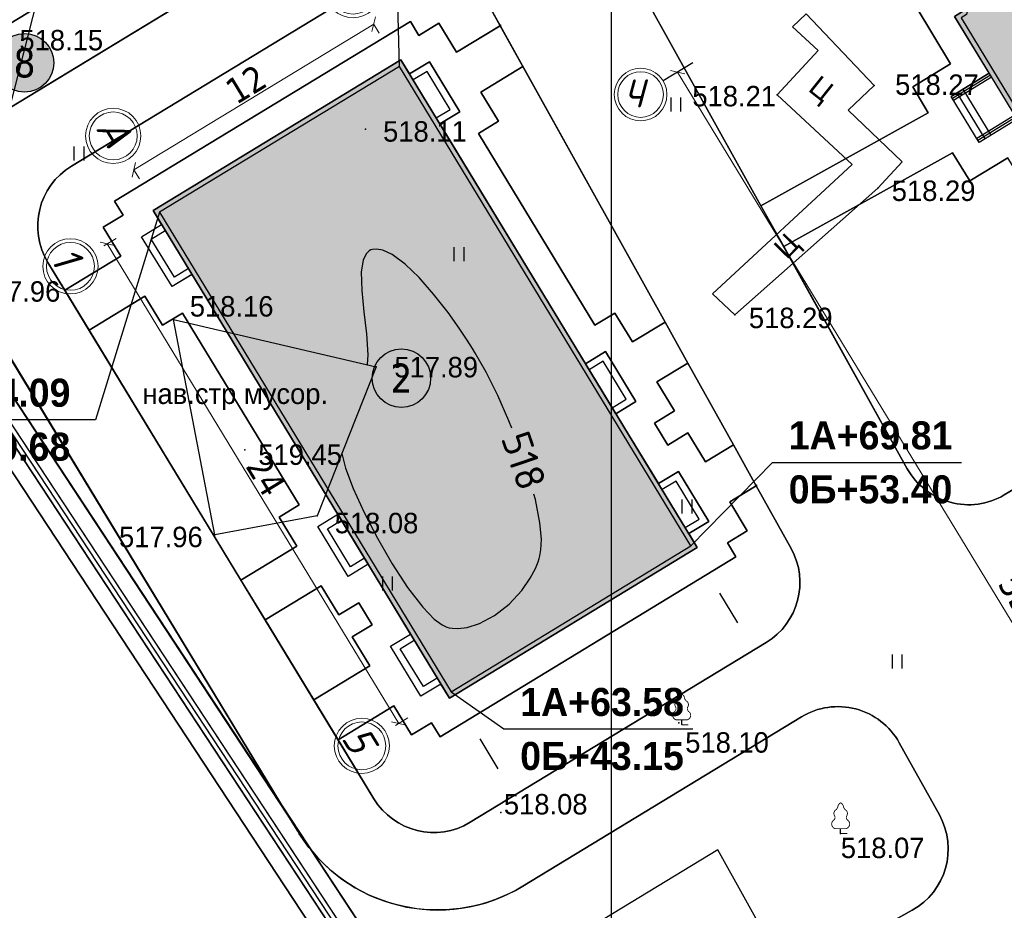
# Model space of a CAD drawing. Header units: millimetres. Extents: x 767170 to 66149698, y -983507 to 2493658.
# Tile 149 of 256: x 2334117 to 2376220, y -603417 to -565328. Entities that reach past the tile are written whole.
import ezdxf
from ezdxf.enums import TextEntityAlignment as Align

# ---------------------------------------------------------------- set-up
doc = ezdxf.new("R2010")
doc.units = ezdxf.units.MM
for name, pattern in [('Д_ТРОТ_ТРУБА', [3, 1.5, -1.5]), ('ДОРОГИ_СТРОЯЩ', [9, 8, -1]), ('Контура низ откосов  Штриховая 0.1-0.5 - - - - - - -', [0.6, 0.1, -0.5])]:
    doc.linetypes.add(name, pattern=pattern)
for name, color, linetype in [('(004) Точки рельефа', 7, 'Continuous'), ('(022) Возд. Линии', 7, 'Continuous'), ('(025) Дорога', 7, 'Continuous'), ('(036) Растительность', 7, 'Continuous'), ('(038) Деревья', 7, 'Continuous'), ('(039) Земля', 7, 'Continuous'), ('(040) Ограда', 7, 'Continuous'), ('A_STROYSETKA', 5, 'Continuous'), ('C-TOPO-MAJR', 9, 'Continuous'), ('G_KOORD', 7, 'Continuous'), ('GLUXOY OG', 7, 'Continuous'), ('os', 3, 'Continuous')]:
    doc.layers.add(name, color=color, linetype=linetype)
doc.layers.add('(032) Горизонтали утолщенные', color=32, linetype='Continuous', lineweight=30)
doc.styles.add('BLACK', font='tahomabd.ttf')
doc.styles.add('BM-431', font='txt')
doc.styles.add('D-431', font='txt')
doc.styles.add('FAYZXON', font='GOTHICB.TTF')
doc.styles.get("Standard").update_dxf_attribs({"font": 'isocpeui.ttf'})
doc.styles.add('Tahoma', font='tahoma.ttf')
doc.styles.add('СПДС', font='isocpeur.ttf')
doc.linetypes.add('ОГРАДА_БЕТ', pattern='A,4,["|",Standard,S=0.8,R=0,X=0,Y=-0.8],4', length=8)
doc.linetypes.add('ОГРАДА_ГЛИН', pattern='A,4,["|",Standard,S=0.8,R=0,X=0,Y=-0.8],0.5,["|",Standard,S=0.8,R=0,X=0,Y=-0.8],3.5', length=8)
doc.dimstyles.new('genplan dimension', dxfattribs={"dimtxt": 1100, "dimasz": 450, "dimexe": 450, "dimexo": 0, "dimgap": 80, "dimtad": 1, "dimlfac": 0.001, "dimtxsty": 'BLACK', "dimblk": 'OBLIQUE', "dimcen": 0, "dimclrd": 186, "dimclre": 186, "dimclrt": 186, "dimadec": 1, "dimazin": 0, "dimtfac": 1, "dimtmove": 0, "dimatfit": 3, "dimldrblk": 'OBLIQUE', "dimfxl": 1, "dimlwd": 9, "dimlwe": 9, "dimarcsym": 0})

# ---------------------------------------------------------------- blocks, each defined once
blk = doc.blocks.new('I04010')
for p, q in [((-0.412273, 0.007146), (-0.412273, 1.207146)), ((0.387727, 1.207146), (0.387727, 0.007146))]:
    blk.add_line(p, q)
blk = doc.blocks.new('karagach-flat-53-flat-1')
at = {"layer": '(038) Деревья', "const_width": 0.0375}
for points in [[(0, 1.312, 0.246034), (-0.117, 1.159, 0.489079)], [(0, 1.312, -0.246034), (0.117, 1.159, -0.489079)], [(-0.208, 1.009, 0.430853), (-0.255, 0.753, 0.548276)], [(-0.208, 1.009, 0.181567), (-0.117, 1.159, 0.303004)], [(0.208, 1.009, -0.181567), (0.117, 1.159, -0.303004)], [(0.208, 1.009, -0.430853), (0.255, 0.753, -0.548276)], [(-0.315, 0.559, 0.626949), (-0.218, 0.206, 0.702465)], [(-0.315, 0.559, 0.383603), (-0.255, 0.753, 0.352912)], [(0.315, 0.559, -0.626949), (0.218, 0.206, -0.702465)], [(0.315, 0.559, -0.383603), (0.255, 0.753, -0.352912)]]:
    blk.add_lwpolyline(points, format="xyb", dxfattribs=at)
for points in [[(0, 0.206), (-0.218, 0.206)], [(0, 0), (0, 0.206)], [(0, 0.206), (0.218, 0.206)], [(0, 0), (0.281, 0)]]:
    blk.add_lwpolyline(points, dxfattribs=at)
at = {"layer": '(038) Деревья'}
blk.add_lwpolyline([(0, 0), (0, 0.206)], dxfattribs=at)
blk = doc.blocks.new('karagach-flat-52-flat-1')
at = {"layer": '(038) Деревья', "const_width": 0.0375}
for points in [[(0, 1.312, 0.246034), (-0.117, 1.159, 0.489079)], [(0, 1.312, -0.246034), (0.117, 1.159, -0.489079)], [(-0.208, 1.009, 0.430853), (-0.255, 0.753, 0.548276)], [(-0.208, 1.009, 0.181567), (-0.117, 1.159, 0.303004)], [(0.208, 1.009, -0.181567), (0.117, 1.159, -0.303004)], [(0.208, 1.009, -0.430853), (0.255, 0.753, -0.548276)], [(-0.315, 0.559, 0.626949), (-0.218, 0.206, 0.702465)], [(-0.315, 0.559, 0.383603), (-0.255, 0.753, 0.352912)], [(0.315, 0.559, -0.626949), (0.218, 0.206, -0.702465)], [(0.315, 0.559, -0.383603), (0.255, 0.753, -0.352912)]]:
    blk.add_lwpolyline(points, format="xyb", dxfattribs=at)
for points in [[(0, 0.206), (-0.218, 0.206)], [(0, 0), (0, 0.206)], [(0, 0.206), (0.218, 0.206)], [(0, 0), (0.281, 0)]]:
    blk.add_lwpolyline(points, dxfattribs=at)
at = {"layer": '(038) Деревья'}
blk.add_lwpolyline([(0, 0), (0, 0.206)], dxfattribs=at)
blk = doc.blocks.new('Topo Xos')
at = {"layer": '(004) Точки рельефа', "color": 7, "linetype": 'ByBlock', "lineweight": -2, "transparency": 16777216}
for p in [(-82.097, 3.465), (-86.246, 3.077), (-103.853, 1.603), (-81.945, -0.925), (-112.055, -6.542), (-88.064, -6.33), (-103.393, -8.557), (-109.004, -12.114), (-105.92, -14.939), (-110.293, -15.748), (-90.455, -23.781), (-98.059, -27.623), (-83.532, -28.519)]:
    blk.add_point(p, dxfattribs=at)
at = {"layer": '(025) Дорога', "linetype": 'Д_ТРОТ_ТРУБА', "ltscale": 600, "transparency": 16777216, "flags": 128}
for points in [[(-83.038, 0.092), (-86.246, 3.077), (-84.491, 4.963), (-85.586, 5.982), (-85.009, 6.537), (-82.097, 3.465), (-83.21, 2.41), (-80.905, 0.209), (-81.945, -0.925)], [(-88.064, -6.33), (-89.011, -5.434), (-83.038, 0.092)], [(-88.064, -6.33), (-81.945, -0.925), (-81.947, -0.923)]]:
    blk.add_lwpolyline(points, dxfattribs=at)
at = {"layer": '(032) Горизонтали утолщенные', "color": 32, "linetype": 'Continuous', "lineweight": 30, "ltscale": 600, "transparency": 16777216}
blk.add_lwpolyline([(-104.861, -12.266), (-104.702, -12.895), (-104.371, -13.762), (-103.905, -14.786), (-103.338, -15.887), (-102.708, -16.984), (-102.05, -17.996), (-101.4, -18.844), (-100.91, -19.349), (-100.573, -19.6), (-100.366, -19.697), (-100.269, -19.723), (-100.146, -19.741), (-99.895, -19.751), (-99.506, -19.706), (-98.979, -19.544), (-98.327, -19.197), (-97.713, -18.716), (-97.169, -18.13), (-96.806, -17.606), (-96.587, -17.189), (-96.47, -16.904), (-96.421, -16.76), (-96.389, -16.643), (-96.346, -16.382), (-96.33, -15.931), (-96.392, -15.231), (-96.586, -14.234), (-96.65, -14.004)], dxfattribs=at)
at = {"layer": '(039) Земля', "linetype": 'Контура низ откосов  Штриховая 0.1-0.5 - - - - - - -', "ltscale": 600, "transparency": 16777216, "flags": 128}
blk.add_lwpolyline([(-112.055, -6.542), (-103.393, -8.557), (-105.92, -14.939), (-110.293, -15.748), (-112.055, -6.542)], dxfattribs=at)
at = {"layer": '(040) Ограда', "ltscale": 600, "transparency": 16777216, "flags": 128}
blk.add_lwpolyline([(7.06, 105.873), (2.797, 103.255), (11.659, 86.823), (-65.034, 40.217), (-128.016, 1.963), (-48.288, -119.227), (-43.67, -125.768)], dxfattribs=at)
at = {"layer": '(040) Ограда', "linetype": 'ОГРАДА_БЕТ', "ltscale": 600, "transparency": 16777216, "flags": 128}
blk.add_lwpolyline([(7.61, 105.742), (3.328, 103.112), (12.191, 86.678), (-64.827, 39.875), (-127.454, 1.836), (-47.958, -119.002), (-43.344, -125.537)], dxfattribs=at)
at = {"layer": 'os', "color": 0, "ltscale": 600, "transparency": 16777216}
for p, q in [((-88.708, -18.245), (-87.937, -19.515)), ((-98.963, -24.477), (-98.192, -25.747))]:
    blk.add_line(p, q, dxfattribs=at)
at = {"layer": '(022) Возд. Линии', "transparency": 16777216}
for name, p in [('karagach-flat-53-flat-1', (-90.33, -23.868)), ('karagach-flat-52-flat-1', (-83.532, -28.519))]:
    blk.add_blockref(name, p, dxfattribs=at)
at = {"layer": '(036) Растительность', "linetype": 'Continuous', "transparency": 16777216, "xscale": 0.5, "yscale": 0.5, "zscale": 0.5}
for p in [(-90.574, 2.355), (-116.095, 0.255), (-99.846, -4.042), (-90.096, -14.832), (-102.903, -18.129), (-81.109, -21.471)]:
    blk.add_blockref('I04010', p, dxfattribs=at)
at = {"layer": '(004) Точки рельефа', "linetype": 'ByBlock', "transparency": 16777216, "char_height": 0.875, "attachment_point": 4, "style": 'D-431'}
for s, insert in [('518.15', (-118.649, 5.405)), ('518.27', (-81.204, 3.5)), ('518.21', (-89.874, 3.01)), ('518.11', (-103.098, 1.501)), ('518.29', (-81.347, -1.036)), ('517.96', (-120.48, -5.343)), ('518.16', (-111.363, -5.98)), ('518.29', (-87.457, -6.475)), ('517.89', (-102.616, -8.581)), ('519.45', (-108.436, -12.323)), ('518.08', (-105.169, -15.248)), ('517.96', (-114.389, -15.843)), ('518.10', (-90.179, -24.631)), ('518.08', (-97.934, -27.273)), ('518.07', (-83.525, -29.14))]:
    blk.add_mtext(s, dxfattribs=dict(at, insert=insert))
at = {"layer": '(025) Дорога', "linetype": 'ДОРОГИ_СТРОЯЩ', "transparency": 16777216, "style": 'BM-431'}
for rotation, p in [(321.4892, (-84.963, 3.269)), (45.4202, (-85.842, -3.996))]:
    blk.add_text('Ц', height=0.875, rotation=rotation, dxfattribs=at).set_placement(p)
at = {"layer": '(039) Земля', "linetype": 'Continuous', "transparency": 16777216, "style": 'BM-431'}
blk.add_text('нав.стр мусор.', height=0.875, dxfattribs=at).set_placement((-113.39, -10.15))
at = {"layer": 'C-TOPO-MAJR', "color": 32, "linetype": 'Continuous', "lineweight": 30, "transparency": 16777216, "insert": (-97.08, -12.577), "char_height": 1.25, "width": 2.14625, "attachment_point": 5, "rotation": 288.7274, "style": 'СПДС', "bg_fill": 3, "box_fill_scale": 1.254, "bg_fill_color": 256, "bg_fill_true_color": 13158600, "bg_fill_transparency": 0}
blk.add_mtext('518', dxfattribs=at)
at = {"layer": '(032) Горизонтали утолщенные', "color": 32, "linetype": 'Continuous', "lineweight": 30, "ltscale": 600, "transparency": 16777216}
blk.add_lwpolyline([(-97.597, -11.179), (-97.717, -10.875), (-98.197, -9.787), (-98.69, -8.795), (-99.171, -7.943), (-99.277, -7.771), (-99.496, -7.425), (-99.84, -6.908), (-100.32, -6.236), (-100.938, -5.446), (-101.556, -4.747), (-102.155, -4.173), (-102.712, -3.761), (-103.114, -3.571), (-103.383, -3.522), (-103.544, -3.539), (-103.619, -3.562), (-103.697, -3.603), (-103.826, -3.723), (-103.955, -3.994), (-104.031, -4.497), (-104.011, -5.296), (-103.918, -6.207), (-103.811, -7.15), (-103.749, -8.044), (-103.772, -8.468)], dxfattribs=at)
blk = doc.blocks.new('KOORDINIR')
at = {"color": 0}
for tag, p in [('Y', (0, 1.2)), ('X', (0, -3.8))]:
    blk.add_attdef(tag, p, '', height=2.6, dxfattribs=at)
blk = doc.blocks.new('_Oblique')
at = {"color": 0, "linetype": 'ByBlock', "lineweight": -2}
blk.add_line((-0.5, -0.5), (0.5, 0.5), dxfattribs=at)
blk = doc.blocks.new('*D1905')
at = {"color": 186, "lineweight": 9, "transparency": 16777216}
for p, q in [((-59597, -8107), (-59999, -8351)), ((-59614, -8118), (-30888, -55389)), ((-30742, -55300), (-31273, -55623))]:
    blk.add_line(p, q, dxfattribs=at)
at = {"color": 186, "lineweight": 9, "transparency": 16777216, "xscale": 450, "yscale": 450, "zscale": 450}
for p, rotation in [((-59614, -8118), 121.2865699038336), ((-30888, -55389), 301.2865699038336)]:
    blk.add_blockref('_Oblique', p, dxfattribs=dict(at, rotation=rotation))
at = {"color": 186, "transparency": 16777216, "insert": (-44586, -31349), "char_height": 1100, "attachment_point": 5, "rotation": 301.2866, "style": 'BLACK'}
blk.add_mtext('55,32', dxfattribs=at)
blk = doc.blocks.new('*D291')
at = {"color": 186, "lineweight": 9, "transparency": 16777216}
for p, q in [((2205660, -665699), (2205660, -665083)), ((2229660, -665699), (2229660, -665083)), ((2229660, -665533), (2205660, -665533))]:
    blk.add_line(p, q, dxfattribs=at)
at = {"color": 186, "lineweight": 9, "transparency": 16777216, "xscale": 450, "yscale": 450, "zscale": 450, "rotation": 180}
blk.add_blockref('_Oblique', (2205660, -665533), dxfattribs=at)
at = {"color": 186, "lineweight": 9, "transparency": 16777216, "xscale": 450, "yscale": 450, "zscale": 450}
blk.add_blockref('_Oblique', (2229660, -665533), dxfattribs=at)
at = {"color": 186, "transparency": 16777216, "insert": (2217660, -664891), "char_height": 1100, "attachment_point": 5, "style": 'BLACK'}
blk.add_mtext('24', dxfattribs=at)
blk = doc.blocks.new('*D292')
at = {"color": 186, "lineweight": 9, "transparency": 16777216}
for p, q in [((2203535, -650919), (2203996, -650919)), ((2203546, -650919), (2203546, -662919)), ((2203535, -662919), (2203996, -662919))]:
    blk.add_line(p, q, dxfattribs=at)
at = {"color": 186, "lineweight": 9, "transparency": 16777216, "xscale": 450, "yscale": 450, "zscale": 450}
for p, rotation in [((2203546, -650919), 90), ((2203546, -662919), 270)]:
    blk.add_blockref('_Oblique', p, dxfattribs=dict(at, rotation=rotation))
at = {"color": 186, "transparency": 16777216, "insert": (2202905, -656919), "char_height": 1100, "attachment_point": 5, "rotation": 90, "style": 'BLACK'}
blk.add_mtext('12', dxfattribs=at)
blk = doc.blocks.new('Eksplikatsia')
h = blk.add_hatch(color=2)
h.dxf.hatch_style = 1
edge = h.paths.add_edge_path()
edge.add_arc((0, 0), 1250, 0, 360)
at = {"lineweight": 30}
blk.add_circle((0, 0), 1250, dxfattribs=at)
at = {"color": 1}
blk.add_attdef('№', text='', height=1250, dxfattribs=at).set_placement((0, 0), align=Align.MIDDLE_CENTER)
blk = doc.blocks.new('A$Cccaa34c6')
at = {"layer": 'A_STROYSETKA', "linetype": 'Continuous'}
blk.add_line((50000, 250000), (50000, -7850.6), dxfattribs=at)
blk = doc.blocks.new('A$C2cdd6916')
h = blk.add_hatch(color=1)
h.dxf.hatch_style = 1
h.paths.add_polyline_path([(16401.238, -4652.593), (12042.877, -7301.119), (10692.648, -5079.21), (11718.144, -4456.027), (9225.414, -354.04), (9994.537, 113.347), (7294.079, 4557.166), (6524.956, 4089.779), (4032.226, 8191.765), (3006.729, 7568.583), (1656.5, 9790.492), (26610.253, 24954.602), (28168.21, 22390.86), (31159.242, 24208.476), (35090.313, 26597.342), (27092.803, 39757.883), (26750.971, 39550.156), (23865.782, 40254.206), (20705.813, 41025.308), (19934.711, 37865.339), (16774.743, 38636.441), (16003.641, 35476.472), (12843.672, 36247.575), (12072.57, 33087.606), (8912.601, 33858.708), (8141.499, 30698.739), (4981.531, 31469.841), (4210.429, 28309.873), (1050.46, 29080.975), (279.358, 25921.006), (-2880.611, 26692.108), (-3651.713, 23532.14), (-4355.763, 20646.951), (-16319.891, 13376.488), (-19205.079, 14080.537), (-22365.048, 14851.639), (-23136.15, 11691.671), (-26296.119, 12462.773), (-27067.221, 9302.804), (-30227.189, 10073.906), (-30998.291, 6913.938), (-34158.26, 7685.04), (-34929.362, 4525.071), (-38089.331, 5296.173), (-38860.433, 2136.205), (-42020.401, 2907.307), (-42791.503, -252.662), (-45951.472, 518.44), (-46722.574, -2641.528), (-47426.624, -5526.717), (-47768.456, -5734.445), (-39770.946, -18894.986), (-32848.844, -14688.503), (-34406.8, -12124.761), (-9453.047, 3039.348), (-8102.818, 817.438), (-9128.315, 194.256), (-6635.585, -3907.731), (-7404.707, -4375.118), (-4704.249, -8818.937), (-3935.127, -8351.55), (-1442.396, -12453.537), (-416.9, -11830.354), (933.329, -14052.264), (-3425.032, -16700.79), (-1867.075, -19264.531), (-17591.358, -28819.998), (-15929.538, -31554.655), (-15758.622, -31450.792), (-14927.712, -32818.121), (-15440.46, -33129.712), (-13674.776, -36035.286), (-13162.028, -35723.695), (-12331.118, -37091.024), (-12502.034, -37194.887), (-12294.306, -37536.72), (-10840.214, -39929.545), (952.998, -32762.946), (1160.726, -33104.778), (5091.797, -30715.911), (5507.252, -31399.576), (10207.445, -28543.322), (9791.99, -27859.658), (12013.899, -26509.429), (12844.81, -27876.758), (18826.874, -24241.526), (17995.963, -22874.197), (20217.873, -21523.968), (20633.328, -22207.633), (25333.521, -19351.379), (24918.066, -18667.715), (28849.137, -16278.848), (28641.409, -15937.016), (40434.621, -8770.416), (38772.801, -6035.759), (38601.885, -6139.622), (37770.975, -4772.293), (38283.723, -4460.702), (36518.039, -1555.128), (36005.291, -1866.719), (35174.381, -499.39), (35345.297, -395.527), (35137.569, -53.694), (33683.477, 2339.131), (17959.194, -7216.335)])
for p, q in [((-46288.397, -8169.999), (-47912.101, -9156.705)), ((-46717.667, -11122.24), (-47912.101, -9156.705)), ((-46461.293, -10966.445), (-47655.726, -9000.909)), ((-46204.919, -10810.649), (-47399.352, -8845.114)), ((-45093.964, -10135.535), (-46717.667, -11122.24))]:
    blk.add_line(p, q)
at = {"color": 1}
for p, q in [((-46236.466, -8255.457), (-47860.169, -9242.163)), ((-46184.534, -8340.915), (-47808.237, -9327.621)), ((-45197.828, -9964.619), (-46821.531, -10951.324)), ((-45145.896, -10050.077), (-46769.599, -11036.782))]:
    blk.add_line(p, q, dxfattribs=at)
for points in [[(-42791.503, -252.662), (-45951.472, 518.44), (-46722.574, -2641.528), (-47426.624, -5526.717), (-47768.456, -5734.445), (-39770.946, -18894.986)], [(-42791.503, -252.662), (-45951.472, 518.44), (-47426.624, -5526.717), (-47768.456, -5734.445), (-39770.946, -18894.986)]]:
    blk.add_lwpolyline(points)
at = {"color": 2, "lineweight": 30}
blk.add_lwpolyline([(-42644.618, -494.374), (-45804.587, 276.728), (-47251.964, -5654.611), (-47493.676, -5801.497), (-39703.894, -18620.206)], dxfattribs=at)
at = {"layer": 'os', "color": 0}
blk.add_line((-58962.309, -7721.593), (-60232.132, -8493.25), dxfattribs=at)
at = {"layer": 'os', "color": 0, "lineweight": 0}
for radius in [1125, 975]:
    blk.add_circle((-61193.535, -9077.483), radius, dxfattribs=at)
at = {"ltscale": 50}
blk.add_text('Ч', height=1200, dxfattribs=at).set_placement((-61927.753, -9625.742))
dim = blk.add_linear_dim(base=(-30888.110056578, -55388.882923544), p1=(-59597.220211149, -8107.421278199), p2=(-30741.657936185, -55299.885650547), angle=121.286569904, dimstyle='genplan dimension')
dim.commit()
dim.dimension.update_dxf_attribs({"geometry": '*D1905', "text_midpoint": (-44586.204274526, -31349.228369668)})
blk = doc.blocks.new('A$C42de6a65')
h = blk.add_hatch(color=1)
h.dxf.hatch_style = 1
h.paths.add_polyline_path([(-12199.948, -6200), (12199.843, -6200), (12199.948, 6200), (-12199.843, 6200)])
for points in [[(-8999.948, 6200), (-8999.948, 7200), (-11499.948, 7200), (-11499.948, 6200)], [(5500.052, 6200), (5500.052, 7200), (3000.052, 7200), (3000.052, 6200)], [(11500.052, 6200), (11500.052, 7200), (9000.052, 7200), (9000.052, 6200)], [(-9299.948, 6200), (-9299.948, 6900), (-11199.948, 6900), (-11199.948, 6200)], [(5200.052, 6200), (5200.052, 6900), (3300.052, 6900), (3300.052, 6200)], [(11200.052, 6200), (11200.052, 6900), (9300.052, 6900), (9300.052, 6200)], [(-9299.948, -6200), (-9299.948, -6900), (-11199.948, -6900), (-11199.948, -6200)], [(5200.052, -6200), (5200.052, -6900), (3300.052, -6900), (3300.052, -6200)], [(11200.052, -6200), (11200.052, -6900), (9300.052, -6900), (9300.052, -6200)]]:
    blk.add_lwpolyline(points)
blk.add_lwpolyline([(-12199.948, -6200), (12199.843, -6200), (12199.948, 6200), (-12199.843, 6200)], close=True)
at = {"color": 2}
blk.add_lwpolyline([(11999.948, 5999.702), (-12000.052, 5999.702), (-12000.052, -6000.298), (11999.948, -6000.298)], close=True, dxfattribs=at)
at = {"color": 7}
for points in [[(-8999.948, -6200), (-8999.948, -7200), (-11499.948, -7200), (-11499.948, -6200)], [(5500.052, -6200), (5500.052, -7200), (3000.052, -7200), (3000.052, -6200)], [(11500.052, -6200), (11500.052, -7200), (9000.052, -7200), (9000.052, -6200)]]:
    blk.add_lwpolyline(points, dxfattribs=at)
at = {"layer": 'os', "color": 0, "lineweight": 0}
for centre, radius in [((-15814.96, 6000), 1181.25), ((-15814.96, 6000), 1023.75), ((-15814.96, -6000), 1181.25), ((-15814.96, -6000), 1023.75), ((-12000.052, -10461.714), 1181.25), ((-12000.052, -10461.714), 1023.75), ((11999.948, -10461.714), 1181.25), ((11999.948, -10461.714), 1023.75)]:
    blk.add_circle(centre, radius, dxfattribs=at)
at = {"ltscale": 50}
for s, p in [('В', (-16508.335, 5509.405)), ('А', (-16508.335, -6490.595)), ('1', (-12757.256, -11057.397)), ('5', (11242.744, -11057.397))]:
    blk.add_text(s, height=1260, dxfattribs=at).set_placement(p)
dim = blk.add_linear_dim(base=(-14114.387, -6000), p1=(-14125.549, 6000), p2=(-14125.549, -6000), angle=90, dimstyle='genplan dimension')
dim.commit()
dim.dimension.update_dxf_attribs({"geometry": '*D292', "text_midpoint": (-14755.099, 0), "insert": (-2217660.378, 656918.593)})
dim = blk.add_linear_dim(base=(-12000.052, -8614.606), p1=(11999.948, -8780.464), p2=(-12000.052, -8780.464), dimstyle='genplan dimension')
dim.commit()
dim.dimension.update_dxf_attribs({"geometry": '*D291', "text_midpoint": (-0.052, -7972.416), "insert": (-2217660.378, 656918.593)})

msp = doc.modelspace()

# ---------------------------------------------------------------- block references
at = {"xscale": 1000, "yscale": 1000, "zscale": 1000}
msp.add_blockref('Topo Xos', (2452754.32, -571613.28), dxfattribs=at)

# ---------------------------------------------------------------- next in the draw order: linework, layer by layer
for points in [[(2441355.79, -736834.3), (2438963.79, -738920.39), (2400395.29, -685926.13), (2323754.93, -569428.84), (2454734.55, -489851.54), (2517832.14, -602286.69), (2486575.58, -622966.39), (2486415.24, -626464), (2488363.36, -629103.83), (2467521.85, -647824.51), (2498510.59, -687779.78), (2450636.95, -728888.93), (2451483.64, -729874.71), (2446654.19, -734022.69)], [(2498510.59, -687779.78), (2467521.85, -647824.51), (2488363.36, -629103.83), (2486415.24, -626464), (2486575.58, -622966.39), (2517832.14, -602286.69), (2454734.55, -489851.54), (2323754.93, -569428.84), (2400395.29, -685926.13)], [(2400971, -685527.59), (2324738.53, -569650.32), (2454478.73, -490826.03), (2516903.29, -602061.89), (2485892.61, -622578.92), (2485704.61, -626679.92), (2487422.61, -629007.92), (2466569.61, -647738.92), (2497549.33, -687682.55)], [(2497001.83, -687629.31), (2466025.47, -647690.01), (2486885.04, -628953.11), (2485298.53, -626803.3), (2485502.34, -622357.51), (2516372.52, -601933.43), (2454332.55, -491382.88), (2325300.58, -569776.88), (2401299.98, -685299.86)], [(2459171.41, -501435.7), (2454076.73, -492357.37), (2326284.18, -569998.35), (2401875.69, -684901.32), (2439262.33, -736271.67), (2440245.89, -735413.89)], [(2354080.69, -556706.98), (2334937.91, -568339.83)], [(2378189.71, -558253.84), (2375029.75, -557482.74), (2373387.95, -564210.8), (2372445.4, -564783.58), (2373925.45, -567219.14), (2372301.75, -568205.84), (2372970.08, -569305.63), (2365815.96, -573285.67), (2366788.28, -575033.41), (2374009.48, -571016.05), (2374742.55, -572222.37), (2376366.25, -571235.66)], [(2376768.57, -569586.99), (2375144.86, -570573.69), (2373950.43, -568608.16), (2375574.13, -567621.45), (2374094.07, -565185.9), (2374435.91, -564978.17), (2375139.96, -562092.98), (2375911.06, -558933.01), (2379071.03, -559704.11)], [(2359360.02, -561681.14), (2372072.09, -584531.04)], [(2336328.23, -571590.52), (2349865.58, -563364.03)], [(2354045.15, -564469.3), (2361719.5, -578263.93)], [(2354701.41, -565561.36), (2352793.8, -566720.59)], [(2355638.04, -567332.51), (2353832.44, -568429.76)], [(2374009.48, -571016.05), (2366788.28, -575033.41)], [(2349260.46, -598648.34), (2335322.45, -575712.22)], [(2332591.07, -577957.13), (2345560.43, -599299.23)], [(2361719.5, -578263.93), (2360323.92, -579112.01)], [(2361719.5, -578263.93), (2362692.54, -580012.96)], [(2362692.54, -580012.96), (2361362.56, -580821.17)], [(2362692.54, -580012.96), (2364638.61, -583511.02)], [(2364638.61, -583511.02), (2363439.84, -584239.5)], [(2364638.61, -583511.02), (2365611.64, -585260.04)], [(2365647.03, -585238.54), (2364478.47, -585948.66)], [(2365611.64, -585260.04), (2367102.8, -587940.4)], [(2366039.15, -591962.62), (2353382.16, -599654.12)], [(2355627.07, -602385.49), (2367545.15, -595143.01)], [(2371724.72, -596248.28), (2373443.07, -599337.01)], [(2345560.43, -599299.23), (2346009.77, -600038.66)], [(2406349.86, -692918.3), (2409470.68, -690238.86), (2396238.07, -657778.72), (2390557.71, -637877.7), (2385996.93, -640415), (2363971.85, -600824.96), (2350595.2, -608953.79)]]:
    msp.add_lwpolyline(points)
for points in [[(2401875.69, -684901.32), (2346560.45, -600819.32, -0.03415901), (2346009.77, -600038.66), (2345560.43, -599299.23), (2326284.18, -569998.35), (2454076.73, -492357.37), (2459171.41, -501435.7), (2456360.35, -503097.47), (2459413.67, -508262.47), (2462108.51, -506669.4), (2515443.67, -601708.63), (2484819.37, -621970.03), (2484587.9, -627019.22), (2485944.29, -628857.21), (2465073.23, -647604.42), (2496040.54, -687532.07)], [(2377381.33, -547845.97), (2360479.15, -557626.02, 0.40928213), (2359360.02, -561681.14), (2365815.96, -573285.67), (2372970.08, -569305.63), (2372301.75, -568205.84), (2373925.45, -567219.14), (2372445.4, -564783.58), (2373387.95, -564210.8), (2375029.75, -557482.74), (2378189.71, -558253.84)], [(2376220.35, -585655.07, -0.42190851), (2372072.09, -584531.04), (2359360.02, -561681.14, -0.40928213), (2360479.15, -557626.02), (2377381.33, -547845.97)], [(2349865.58, -563364.03, -0.42549538), (2354045.15, -564469.3), (2361719.5, -578263.93), (2362692.54, -580012.96), (2364638.61, -583511.02), (2365611.64, -585260.04), (2367102.8, -587940.4, -0.40302103), (2366039.15, -591962.62), (2353382.16, -599654.12, -0.41421356), (2349260.46, -598648.34), (2335322.45, -575712.22, -0.41421356), (2336328.23, -571590.52), (2349865.58, -563364.03)], [(2335322.45, -575712.22, -0.41421356), (2336328.23, -571590.52)], [(2372072.09, -584531.04, 0.42190851), (2376220.35, -585655.07)], [(2367102.8, -587940.4, -0.40302103), (2366039.15, -591962.62)], [(2367545.15, -595143.01, -0.42549538), (2371724.72, -596248.28)], [(2353382.16, -599654.12, -0.41421356), (2349260.46, -598648.34)], [(2373443.07, -599337.01, -0.41421356), (2372279.94, -603417.1)], [(2346009.77, -600038.66, 0.41421356), (2355627.07, -602385.49)]]:
    msp.add_lwpolyline(points, format="xyb")
at = {"lineweight": 30}
for points in [[(2441172, -506313.63), (2354080.69, -556706.98), (2333698.77, -569092.84), (2328955.84, -571975.06), (2345560.43, -599299.23), (2346009.77, -600038.66, 0.41421356), (2355627.07, -602385.49), (2367545.15, -595143.01, -0.42549538), (2371724.72, -596248.28), (2373443.07, -599337.01, -0.41421356), (2372279.94, -603417.1), (2369658.33, -604875.58), (2387160.06, -636334.91)], [(2335322.45, -575712.22, -0.41421356), (2336328.23, -571590.52)], [(2336328.23, -571590.52, 0.41421356), (2335322.45, -575712.22)], [(2376220.35, -585655.07, -0.42190851), (2372072.09, -584531.04)], [(2372072.09, -584531.04, 0.42190851), (2376220.35, -585655.07)], [(2367102.8, -587940.4, -0.40302103), (2366039.15, -591962.62)], [(2366039.15, -591962.62, 0.40302103), (2367102.8, -587940.4)], [(2367545.15, -595143.01, -0.42549538), (2371724.72, -596248.28)], [(2371724.72, -596248.28, 0.42549538), (2367545.15, -595143.01)], [(2353382.16, -599654.12, -0.41421356), (2349260.46, -598648.34)], [(2349260.46, -598648.34, 0.41421356), (2353382.16, -599654.12)], [(2373443.07, -599337.01, -0.41421356), (2372279.94, -603417.1)], [(2372279.94, -603417.1, 0.41421356), (2373443.07, -599337.01)], [(2346560.45, -600819.32, -0.03415901), (2346009.77, -600038.66)], [(2346009.77, -600038.66, 0.41421356), (2355627.07, -602385.49)], [(2355627.07, -602385.49, -0.37475214), (2346560.45, -600819.32)]]:
    msp.add_lwpolyline(points, format="xyb", dxfattribs=at)
for points in [[(2354080.69, -556706.98), (2328955.84, -571975.06)], [(2333698.77, -569092.84), (2354080.69, -556706.98)], [(2372072.09, -584531.04), (2359360.02, -561681.14)], [(2359360.02, -561681.14), (2365815.96, -573285.67)], [(2336328.23, -571590.52), (2349865.58, -563364.03)], [(2349865.58, -563364.03), (2336328.23, -571590.52)], [(2354045.15, -564469.3), (2361719.5, -578263.93)], [(2354665, -565583.49), (2354045.15, -564469.3)], [(2372445.4, -564783.58), (2373925.45, -567219.14)], [(2373925.45, -567219.14), (2372445.4, -564783.58)], [(2350822.75, -565402.66), (2338174.78, -573088.68)], [(2338174.78, -573088.68), (2350822.75, -565402.66)], [(2351186.21, -566000.77), (2350822.75, -565402.66)], [(2350822.75, -565402.66), (2351186.21, -566000.77)], [(2375574.13, -567621.45), (2374094.07, -565185.9)], [(2352040.64, -565481.55), (2351186.21, -566000.77)], [(2351186.21, -566000.77), (2352040.64, -565481.55)], [(2352793.65, -566720.68), (2352040.64, -565481.55)], [(2352040.64, -565481.55), (2352793.65, -566720.68)], [(2354665, -565583.49), (2352793.65, -566720.68)], [(2352793.65, -566720.68), (2354665, -565583.49)], [(2355638.04, -567332.51), (2354665, -565583.49)], [(2339823.46, -573490.99), (2350420.43, -567051.33)], [(2350420.43, -567051.33), (2350783.9, -567649.45)], [(2350783.9, -567649.45), (2351638.33, -567130.23)], [(2351638.33, -567130.23), (2352936.62, -569266.67)], [(2353832.29, -568429.85), (2355638.04, -567332.51)], [(2355638.04, -567332.51), (2353832.29, -568429.85)], [(2361719.5, -578263.93), (2355638.04, -567332.51)], [(2373925.45, -567219.14), (2372301.75, -568205.84)], [(2372301.75, -568205.84), (2373925.45, -567219.14)], [(2373950.43, -568608.16), (2375574.13, -567621.45)], [(2372301.75, -568205.84), (2372970.08, -569305.63)], [(2372970.08, -569305.63), (2372301.75, -568205.84)], [(2354585.3, -569668.98), (2353832.29, -568429.85)], [(2353832.29, -568429.85), (2354585.3, -569668.98)], [(2375144.86, -570573.69), (2373950.43, -568608.16)], [(2323754.93, -569428.84), (2400395.29, -685926.13)], [(2400971, -685527.59), (2324738.53, -569650.32)], [(2352936.62, -569266.67), (2352082.19, -569785.9)], [(2372970.08, -569305.63), (2365815.96, -573285.67)], [(2365815.96, -573285.67), (2372970.08, -569305.63)], [(2376768.57, -569586.99), (2375144.86, -570573.69)], [(2325300.58, -569776.88), (2401299.98, -685299.86)], [(2345560.43, -599299.23), (2326284.18, -569998.35)], [(2326284.18, -569998.35), (2345560.43, -599299.23)], [(2352082.19, -569785.9), (2358314.02, -580040.87)], [(2353730.87, -570188.21), (2354585.3, -569668.98)], [(2354585.3, -569668.98), (2353730.87, -570188.21)], [(2358716.34, -578392.19), (2353730.87, -570188.21)], [(2353730.87, -570188.21), (2358716.34, -578392.19)], [(2366788.28, -575033.41), (2374009.48, -571016.05)], [(2374009.48, -571016.05), (2366788.28, -575033.41)], [(2374009.48, -571016.05), (2374742.55, -572222.37)], [(2374742.55, -572222.37), (2374009.48, -571016.05)], [(2374742.55, -572222.37), (2376366.25, -571235.66)], [(2376366.25, -571235.66), (2374742.55, -572222.37)], [(2328955.84, -571975.06), (2345560.43, -599299.23)], [(2345560.43, -599299.23), (2328955.84, -571975.06)], [(2338174.78, -573088.68), (2338538.3, -573686.89)], [(2338538.3, -573686.89), (2338174.78, -573088.68)], [(2365815.96, -573285.67), (2366788.28, -575033.41)], [(2338538.3, -573686.89), (2337683.56, -574206.31)], [(2337683.56, -574206.31), (2338538.3, -573686.89)], [(2340186.98, -574089.21), (2339823.46, -573490.99)], [(2337683.56, -574206.31), (2338436.57, -575445.45)], [(2338436.57, -575445.45), (2337683.56, -574206.31)], [(2339332.24, -574608.63), (2340186.98, -574089.21)], [(2340630.53, -576745.07), (2339332.24, -574608.63)], [(2366788.28, -575033.41), (2372072.09, -584531.04)], [(2338436.57, -575445.45), (2336043.91, -576899.44)], [(2336043.91, -576899.44), (2338436.57, -575445.45)], [(2349260.46, -598648.34), (2335322.45, -575712.22)], [(2335322.45, -575712.22), (2336043.91, -576899.44)], [(2341485.28, -576225.65), (2340630.53, -576745.07)], [(2347717.11, -586480.63), (2341485.28, -576225.65)], [(2336043.91, -576899.44), (2337082.55, -578608.61)], [(2337082.55, -578608.61), (2339475.21, -577154.61)], [(2339475.21, -577154.61), (2337082.55, -578608.61)], [(2339475.21, -577154.61), (2340228.22, -578393.75)], [(2340228.22, -578393.75), (2339475.21, -577154.61)], [(2340228.22, -578393.75), (2341082.96, -577874.33)], [(2341082.96, -577874.33), (2340228.22, -578393.75)], [(2341082.96, -577874.33), (2346068.43, -586078.31)], [(2346068.43, -586078.31), (2341082.96, -577874.33)], [(2359570.87, -577872.9), (2358716.34, -578392.19)], [(2358716.34, -578392.19), (2359570.87, -577872.9)], [(2360323.88, -579112.04), (2359570.87, -577872.9)], [(2359570.87, -577872.9), (2360323.88, -579112.04)], [(2361719.5, -578263.93), (2360323.88, -579112.04)], [(2360323.88, -579112.04), (2361719.5, -578263.93)], [(2362692.54, -580012.96), (2361719.5, -578263.93)], [(2361719.5, -578263.93), (2362692.54, -580012.96)], [(2337082.55, -578608.61), (2343574.03, -589290.86)], [(2358314.02, -580040.87), (2359168.56, -579521.58)], [(2359168.56, -579521.58), (2360466.85, -581658.02)], [(2361362.52, -580821.2), (2362692.54, -580012.96)], [(2362692.54, -580012.96), (2361362.52, -580821.2)], [(2362692.54, -580012.96), (2364638.61, -583511.02)], [(2364638.61, -583511.02), (2362692.54, -580012.96)], [(2362115.53, -582060.34), (2361362.52, -580821.2)], [(2361362.52, -580821.2), (2362115.53, -582060.34)], [(2360466.85, -581658.02), (2359612.32, -582177.31)], [(2382752.45, -581793.59), (2376220.35, -585655.07)], [(2359612.32, -582177.31), (2361429.94, -585168.35)], [(2361261, -582579.63), (2362115.53, -582060.34)], [(2362115.53, -582060.34), (2361261, -582579.63)], [(2361832.25, -583519.67), (2361261, -582579.63)], [(2361261, -582579.63), (2361832.25, -583519.67)], [(2362686.83, -583000.36), (2361832.25, -583519.67)], [(2361832.25, -583519.67), (2362686.83, -583000.36)], [(2363439.84, -584239.5), (2362686.83, -583000.36)], [(2362686.83, -583000.36), (2363439.84, -584239.5)], [(2364638.61, -583511.02), (2363439.84, -584239.5)], [(2363439.84, -584239.5), (2364638.61, -583511.02)], [(2365611.64, -585260.04), (2364638.61, -583511.02)], [(2364638.61, -583511.02), (2365611.64, -585260.04)], [(2361429.94, -585168.35), (2362284.51, -584649.04)], [(2362284.51, -584649.04), (2363582.8, -586785.48)], [(2364478.47, -585948.66), (2365611.64, -585260.04)], [(2365611.64, -585260.04), (2364478.47, -585948.66)], [(2365611.64, -585260.04), (2367102.8, -587940.4)], [(2367102.8, -587940.4), (2365611.64, -585260.04)], [(2365231.48, -587187.8), (2364478.47, -585948.66)], [(2364478.47, -585948.66), (2365231.48, -587187.8)], [(2346068.43, -586078.31), (2345213.79, -586597.67)], [(2345213.79, -586597.67), (2346068.43, -586078.31)], [(2346862.46, -586999.98), (2347717.11, -586480.63)], [(2345213.79, -586597.67), (2345966.8, -587836.81)], [(2345966.8, -587836.81), (2345213.79, -586597.67)], [(2363582.8, -586785.48), (2362728.23, -587304.8)], [(2348160.76, -589136.43), (2346862.46, -586999.98)], [(2362728.23, -587304.8), (2363091.7, -587902.92)], [(2364376.91, -587707.11), (2365231.48, -587187.8)], [(2365231.48, -587187.8), (2364376.91, -587707.11)], [(2364740.38, -588305.24), (2364376.91, -587707.11)], [(2364376.91, -587707.11), (2364740.38, -588305.24)], [(2345966.8, -587836.81), (2343574.03, -589290.86)], [(2343574.03, -589290.86), (2345966.8, -587836.81)], [(2363091.7, -587902.92), (2352494.73, -594342.58)], [(2352092.41, -595991.26), (2364740.38, -588305.24)], [(2364740.38, -588305.24), (2352092.41, -595991.26)], [(2349015.4, -588617.07), (2348160.76, -589136.43)], [(2350833.02, -591608.11), (2349015.4, -588617.07)], [(2343574.03, -589290.86), (2344612.67, -591000.02)], [(2344612.67, -591000.02), (2347005.43, -589545.97)], [(2347005.43, -589545.97), (2344612.67, -591000.02)], [(2347005.43, -589545.97), (2347758.44, -590785.11)], [(2347758.44, -590785.11), (2347005.43, -589545.97)], [(2347758.44, -590785.11), (2348613.09, -590265.75)], [(2348613.09, -590265.75), (2347758.44, -590785.11)], [(2348613.09, -590265.75), (2349184.34, -591205.8)], [(2349184.34, -591205.8), (2348613.09, -590265.75)], [(2344612.67, -591000.02), (2346689.94, -594418.35)], [(2349184.34, -591205.8), (2348329.74, -591725.13)], [(2348329.74, -591725.13), (2349184.34, -591205.8)], [(2348329.74, -591725.13), (2349082.75, -592964.26)], [(2349082.75, -592964.26), (2348329.74, -591725.13)], [(2349978.42, -592127.44), (2350833.02, -591608.11)], [(2366039.15, -591962.62), (2353382.16, -599654.12)], [(2353382.16, -599654.12), (2366039.15, -591962.62)], [(2351276.71, -594263.88), (2349978.42, -592127.44)], [(2349082.75, -592964.26), (2346689.94, -594418.35)], [(2346689.94, -594418.35), (2349082.75, -592964.26)], [(2352131.31, -593744.55), (2351276.71, -594263.88)], [(2352494.73, -594342.58), (2352131.31, -593744.55)], [(2346689.94, -594418.35), (2347728.58, -596127.51)], [(2347728.58, -596127.51), (2350121.39, -594673.43)], [(2350121.39, -594673.43), (2347728.58, -596127.51)], [(2350121.39, -594673.43), (2350874.4, -595912.56)], [(2350874.4, -595912.56), (2350121.39, -594673.43)], [(2355627.07, -602385.49), (2367545.15, -595143.01)], [(2367545.15, -595143.01), (2355627.07, -602385.49)], [(2350874.4, -595912.56), (2351729, -595393.23)], [(2351729, -595393.23), (2350874.4, -595912.56)], [(2351729, -595393.23), (2352092.41, -595991.26)], [(2352092.41, -595991.26), (2351729, -595393.23)], [(2347728.58, -596127.51), (2349260.46, -598648.34)], [(2371724.72, -596248.28), (2373443.07, -599337.01)], [(2373443.07, -599337.01), (2371724.72, -596248.28)], [(2346009.77, -600038.66), (2345560.43, -599299.23)], [(2345560.43, -599299.23), (2346009.77, -600038.66)], [(2401875.69, -684901.32), (2346560.45, -600819.32)], [(2346560.45, -600819.32), (2401875.69, -684901.32)]]:
    msp.add_lwpolyline(points, dxfattribs=at)
for points in [[(2350822.75, -565402.66), (2351186.21, -566000.77), (2352040.64, -565481.55), (2352793.65, -566720.68), (2354665, -565583.49), (2354045.15, -564469.3, 0.42549538), (2349865.58, -563364.03), (2336328.23, -571590.52, 0.41421356), (2335322.45, -575712.22), (2336043.91, -576899.44), (2338436.57, -575445.45), (2337683.56, -574206.31), (2338538.3, -573686.89), (2338174.78, -573088.68)], [(2366039.15, -591962.62), (2353382.16, -599654.12, -0.41421356), (2349260.46, -598648.34), (2335322.45, -575712.22, -0.41421356), (2336328.23, -571590.52), (2349865.58, -563364.03, -0.42549538), (2354045.15, -564469.3), (2361719.5, -578263.93), (2362692.54, -580012.96), (2364638.61, -583511.02), (2365611.64, -585260.04), (2367102.8, -587940.4, -0.40302103)], [(2366039.15, -591962.62), (2353382.16, -599654.12, -0.41421356), (2349260.46, -598648.34), (2335322.45, -575712.22, -0.41421356), (2336328.23, -571590.52), (2349865.58, -563364.03, -0.42549538), (2354045.15, -564469.3), (2361719.5, -578263.93), (2362692.54, -580012.96), (2364638.61, -583511.02), (2365611.64, -585260.04), (2367102.8, -587940.4, -0.40302103)], [(2376366.25, -571235.66), (2374742.55, -572222.37), (2374009.48, -571016.05), (2366788.28, -575033.41), (2372072.09, -584531.04, 0.42190851), (2376220.35, -585655.07), (2382752.45, -581793.59), (2381689.27, -579995.12)], [(2366039.15, -591962.62, 0.40302103), (2367102.8, -587940.4), (2365611.64, -585260.04), (2364478.47, -585948.66), (2365231.48, -587187.8), (2364376.91, -587707.11), (2364740.38, -588305.24), (2352092.41, -595991.26), (2351729, -595393.23), (2350874.4, -595912.56), (2350121.39, -594673.43), (2347728.58, -596127.51), (2349260.46, -598648.34, 0.41421356), (2353382.16, -599654.12)], [(2393442.22, -637053.35, 0.48309225), (2389099.23, -635256.09), (2387160.06, -636334.91), (2369658.33, -604875.58), (2372279.94, -603417.1, 0.41421356), (2373443.07, -599337.01), (2371724.72, -596248.28, 0.42549538), (2367545.15, -595143.01), (2355627.07, -602385.49, -0.37475214), (2346560.45, -600819.32), (2401875.69, -684901.32), (2439262.33, -736271.67), (2440245.89, -735413.89), (2419513.28, -706926.67), (2399077.92, -656797.86)]]:
    msp.add_lwpolyline(points, format="xyb", close=True)
for points in [[(2364638.61, -583511.02), (2363439.84, -584239.5), (2362686.83, -583000.36), (2361832.25, -583519.67), (2361261, -582579.63), (2362115.53, -582060.34), (2361362.52, -580821.2), (2362692.54, -580012.96), (2361719.5, -578263.93), (2360323.88, -579112.04), (2359570.87, -577872.9), (2358716.34, -578392.19), (2353730.87, -570188.21), (2354585.3, -569668.98), (2353832.29, -568429.85), (2355638.04, -567332.51), (2354665, -565583.49), (2352793.65, -566720.68), (2352040.64, -565481.55), (2351186.21, -566000.77), (2350822.75, -565402.66), (2338174.78, -573088.68), (2338538.3, -573686.89), (2337683.56, -574206.31), (2338436.57, -575445.45), (2336043.91, -576899.44), (2337082.55, -578608.61), (2339475.21, -577154.61), (2340228.22, -578393.75), (2341082.96, -577874.33), (2346068.43, -586078.31), (2345213.79, -586597.67), (2345966.8, -587836.81), (2343574.03, -589290.86), (2344612.67, -591000.02), (2347005.43, -589545.97), (2347758.44, -590785.11), (2348613.09, -590265.75), (2349184.34, -591205.8), (2348329.74, -591725.13), (2349082.75, -592964.26), (2346689.94, -594418.35), (2347728.58, -596127.51), (2350121.39, -594673.43), (2350874.4, -595912.56), (2351729, -595393.23), (2352092.41, -595991.26), (2364740.38, -588305.24), (2364376.91, -587707.11), (2365231.48, -587187.8), (2364478.47, -585948.66), (2365611.64, -585260.04)], [(2365611.64, -585260.04), (2364638.61, -583511.02), (2363439.84, -584239.5), (2362686.83, -583000.36), (2361832.25, -583519.67), (2361261, -582579.63), (2362115.53, -582060.34), (2361362.52, -580821.2), (2362692.54, -580012.96), (2361719.5, -578263.93), (2360323.88, -579112.04), (2359570.87, -577872.9), (2358716.34, -578392.19), (2353730.87, -570188.21), (2354585.3, -569668.98), (2353832.29, -568429.85), (2355638.04, -567332.51), (2354665, -565583.49), (2352793.65, -566720.68), (2352040.64, -565481.55), (2351186.21, -566000.77), (2350822.75, -565402.66), (2338174.78, -573088.68), (2338538.3, -573686.89), (2337683.56, -574206.31), (2338436.57, -575445.45), (2336043.91, -576899.44), (2337082.55, -578608.61), (2339475.21, -577154.61), (2340228.22, -578393.75), (2341082.96, -577874.33), (2346068.43, -586078.31), (2345213.79, -586597.67), (2345966.8, -587836.81), (2343574.03, -589290.86), (2344612.67, -591000.02), (2347005.43, -589545.97), (2347758.44, -590785.11), (2348613.09, -590265.75), (2349184.34, -591205.8), (2348329.74, -591725.13), (2349082.75, -592964.26), (2346689.94, -594418.35), (2347728.58, -596127.51), (2350121.39, -594673.43), (2350874.4, -595912.56), (2351729, -595393.23), (2352092.41, -595991.26), (2364740.38, -588305.24), (2364376.91, -587707.11), (2365231.48, -587187.8), (2364478.47, -585948.66)], [(2360466.85, -581658.02), (2359612.32, -582177.31), (2361429.94, -585168.35), (2362284.51, -584649.04), (2363582.8, -586785.48), (2362728.23, -587304.8), (2363091.7, -587902.92), (2352494.73, -594342.58), (2352131.31, -593744.55), (2351276.71, -594263.88), (2349978.42, -592127.44), (2350833.02, -591608.11), (2349015.4, -588617.07), (2348160.76, -589136.43), (2346862.46, -586999.98), (2347717.11, -586480.63), (2341485.28, -576225.65), (2340630.53, -576745.07), (2339332.24, -574608.63), (2340186.98, -574089.21), (2339823.46, -573490.99), (2350420.43, -567051.33), (2350783.9, -567649.45), (2351638.33, -567130.23), (2352936.62, -569266.67), (2352082.19, -569785.9), (2358314.02, -580040.87), (2359168.56, -579521.58)], [(2341485.28, -576225.65), (2340630.53, -576745.07), (2339332.24, -574608.63), (2340186.98, -574089.21), (2339823.46, -573490.99), (2350420.43, -567051.33), (2350783.9, -567649.45), (2351638.33, -567130.23), (2352936.62, -569266.67), (2352082.19, -569785.9), (2358314.02, -580040.87), (2359168.56, -579521.58), (2360466.85, -581658.02), (2359612.32, -582177.31), (2361429.94, -585168.35), (2362284.51, -584649.04), (2363582.8, -586785.48), (2362728.23, -587304.8), (2363091.7, -587902.92), (2352494.73, -594342.58), (2352131.31, -593744.55), (2351276.71, -594263.88), (2349978.42, -592127.44), (2350833.02, -591608.11), (2349015.4, -588617.07), (2348160.76, -589136.43), (2346862.46, -586999.98), (2347717.11, -586480.63)], [(2339823.46, -573490.99), (2350420.43, -567051.33), (2363091.7, -587902.92), (2352494.73, -594342.58)], [(2339823.46, -573490.99), (2350420.43, -567051.33), (2363091.7, -587902.92), (2352494.73, -594342.58)], [(2352936.62, -569266.67), (2352082.02, -569786), (2350783.73, -567649.56), (2351638.33, -567130.23)], [(2352936.62, -569266.67), (2352082.02, -569786), (2350783.73, -567649.56), (2351638.33, -567130.23)], [(2355638.04, -567332.51), (2353832.29, -568429.85), (2354585.3, -569668.98), (2353730.87, -570188.21), (2358716.34, -578392.19), (2359570.87, -577872.9), (2360323.88, -579112.04), (2361719.5, -578263.93)], [(2341485.13, -576225.74), (2340630.53, -576745.07), (2339332.24, -574608.63), (2340186.84, -574089.3)], [(2341485.13, -576225.74), (2340630.53, -576745.07), (2339332.24, -574608.63), (2340186.84, -574089.3)], [(2341082.96, -577874.33), (2340228.22, -578393.75), (2339475.21, -577154.61), (2337082.55, -578608.61), (2343574.03, -589290.86), (2345966.8, -587836.81), (2345213.79, -586597.67), (2346068.43, -586078.31)], [(2360466.85, -581658.02), (2359612.25, -582177.35), (2358313.96, -580040.91), (2359168.56, -579521.58)], [(2360466.85, -581658.02), (2359612.25, -582177.35), (2358313.96, -580040.91), (2359168.56, -579521.58)], [(2362692.54, -580012.96), (2361362.52, -580821.2), (2362115.53, -582060.34), (2361261, -582579.63), (2361832.25, -583519.67), (2362686.83, -583000.36), (2363439.84, -584239.5), (2364638.61, -583511.02)], [(2363582.8, -586785.48), (2362728.21, -587304.81), (2361429.91, -585168.37), (2362284.51, -584649.04)], [(2363582.8, -586785.48), (2362728.21, -587304.81), (2361429.91, -585168.37), (2362284.51, -584649.04)], [(2349015.36, -588617.1), (2348160.76, -589136.43), (2346862.46, -586999.98), (2347717.06, -586480.65)], [(2349015.36, -588617.1), (2348160.76, -589136.43), (2346862.46, -586999.98), (2347717.06, -586480.65)], [(2363091.7, -587902.92), (2352494.73, -594342.58), (2352494.73, -594342.58), (2363091.7, -587902.92), (2362728.23, -587304.8), (2362728.23, -587304.8)], [(2348329.74, -591725.13), (2349184.34, -591205.8), (2348613.09, -590265.75), (2347758.44, -590785.11), (2347005.43, -589545.97), (2344612.67, -591000.02), (2346689.94, -594418.35), (2349082.75, -592964.26)], [(2352131.31, -593744.55), (2351276.71, -594263.88), (2349978.42, -592127.44), (2350833.02, -591608.11)], [(2352131.31, -593744.55), (2351276.71, -594263.88), (2349978.42, -592127.44), (2350833.02, -591608.11)]]:
    msp.add_lwpolyline(points, close=True)
at = {"layer": 'G_KOORD', "color": 5, "linetype": 'Continuous'}
for points in [[(2333698.77, -569092.84), (2339026.56, -548137.14), (2347103.23, -548137.14)], [(2350352.84, -567326.2), (2350214.9, -561998.42), (2342138.22, -561998.42)], [(2340097.93, -573558.11), (2337360.6, -582435.97), (2329283.93, -582435.97)], [(2362816.67, -587836.03), (2366308.03, -584259.84), (2374384.7, -584259.84)], [(2352561.75, -594067.94), (2354826.38, -595661.37), (2362903.06, -595661.37)]]:
    msp.add_lwpolyline(points, dxfattribs=at)
at = {"layer": 'GLUXOY OG', "color": 186, "linetype": 'ОГРАДА_ГЛИН', "lineweight": 30, "ltscale": 400}
for points in [[(2439079.89, -737890.33), (2400971, -685527.59), (2324738.53, -569650.32), (2454478.73, -490826.03), (2516903.29, -602061.89), (2485892.61, -622578.92), (2485704.61, -626679.92), (2487422.61, -629007.92), (2466569.61, -647738.92), (2497549.33, -687682.55)], [(2497001.83, -687629.31), (2466025.47, -647690.01), (2486885.04, -628953.11), (2485298.53, -626803.3), (2485502.34, -622357.51), (2516372.52, -601933.43), (2454332.55, -491382.88), (2325300.58, -569776.88), (2401299.98, -685299.86), (2439146.23, -737301.72)]]:
    msp.add_lwpolyline(points, dxfattribs=at)
at = {"layer": 'GLUXOY OG', "color": 186, "lineweight": 30, "ltscale": 400}
msp.add_lwpolyline([(2497275.58, -687655.93), (2466297.54, -647714.47), (2487153.82, -628980.52), (2485501.57, -626741.61), (2485697.48, -622468.21), (2516637.9, -601997.66), (2454405.64, -491104.45), (2325019.56, -569713.6), (2401135.49, -685413.73), (2439113.06, -737596.03)], dxfattribs=at)

# ---------------------------------------------------------------- next in the draw order: block references
for name, p in [('A$C2cdd6916', (2421862.53, -559451.45, -3656)), ('A$Cccaa34c6', (2309413.61, -757644.92))]:
    msp.add_blockref(name, p)
at = {"rotation": 301.287054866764}
msp.add_blockref('A$C42de6a65', (2351457.58, -580696.96, -3656), dxfattribs=at)
ref = msp.add_blockref('Eksplikatsia', (2334323.97, -567170.55))
ref.add_attrib('№', '8', dxfattribs={"color": 1, "height": 1250, "style": 'Tahoma'}).set_placement((2334323.97, -567170.55), align=Align.MIDDLE_CENTER)
ref = msp.add_blockref('Eksplikatsia', (2350439.92, -580659.99))
ref.add_attrib('№', '2', dxfattribs={"color": 1, "height": 1250, "style": 'Tahoma'}).set_placement((2350439.92, -580659.99), align=Align.MIDDLE_CENTER)
at = {"layer": 'G_KOORD', "color": 5}
ref = msp.add_blockref('KOORDINIR', (2329283.93, -582435.97), dxfattribs=dict(at, xscale=461.5384615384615, yscale=461.5384615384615, zscale=461.5384615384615))
ref.add_attrib('Y', '1А+84.09', (2329283.93, -581882.12), dxfattribs={"layer": '0', "color": 0, "height": 1200, "style": 'FAYZXON'})
ref.add_attrib('X', '0Б+30.68', (2329283.93, -584189.81), dxfattribs={"layer": '0', "color": 0, "height": 1200, "style": 'FAYZXON'})
ref = msp.add_blockref('KOORDINIR', (2367000.34, -584259.84), dxfattribs=dict(at, xscale=461.5384615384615, yscale=461.5384615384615, zscale=461.5384615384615))
ref.add_attrib('Y', '1А+69.81', (2367000.34, -583706), dxfattribs={"layer": '0', "color": 0, "height": 1200, "style": 'FAYZXON'})
ref.add_attrib('X', '0Б+53.40', (2367000.34, -586013.69), dxfattribs={"layer": '0', "color": 0, "height": 1200, "style": 'FAYZXON'})
ref = msp.add_blockref('KOORDINIR', (2355518.69, -595661.37), dxfattribs=dict(at, xscale=461.5384615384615, yscale=461.5384615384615, zscale=461.5384615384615))
ref.add_attrib('Y', '1А+63.58', (2355518.69, -595107.52), dxfattribs={"layer": '0', "color": 0, "height": 1200, "style": 'FAYZXON'})
ref.add_attrib('X', '0Б+43.15', (2355518.69, -597415.21), dxfattribs={"layer": '0', "color": 0, "height": 1200, "style": 'FAYZXON'})

doc.saveas('drawing.dxf')
